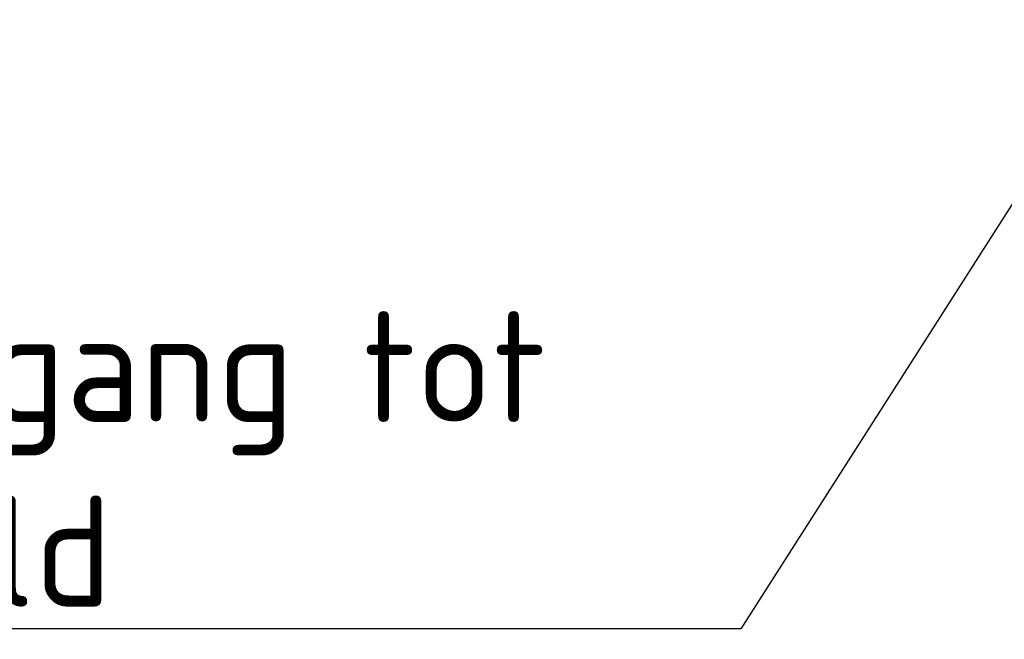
# Model space of a CAD drawing. Header units: metres. Extents: x 199581 to 207779, y 462378 to 466293.
# Tile 44 of 134: x 207402.63 to 207404.85, y 465965.79 to 465967.19. Entities that reach past the tile are written whole.
import ezdxf
from ezdxf import colors
from ezdxf.entities.mleader import LeaderData, LeaderLine
from ezdxf.math import Vec2, Vec3

# ---------------------------------------------------------------- set-up
doc = ezdxf.new("R2010")
doc.units = ezdxf.units.M
doc.layers.add('X-XX-AL-REFERENTIE-T25', color=7, linetype='Continuous', lineweight=25)
doc.styles.add('NLCS-ISO-M100-T25', font='NLCS-ISO.ttf', dxfattribs={"height": 0.25})

msp = doc.modelspace()

# ---------------------------------------------------------------- leaders
at = {"layer": 'X-XX-AL-REFERENTIE-T25'}
ml = msp.add_multileader_mtext('Standard', dxfattribs=at)
ml.set_content('Verondiepen watergang tot \\P20cm onder maaiveld', color=256, style='NLCS-ISO-M100-T25')
ml.set_leader_properties(color=256, linetype='ByLayer', lineweight=-1)
ml.build(insert=Vec2(0, 0))
ml.multileader.update_dxf_attribs({"text_left_attachment_type": 5, "text_right_attachment_type": 5, "dogleg_length": 0.25, "arrow_head_size": 0.25})
ctx = ml.context
ctx.base_point, ctx.char_height, ctx.arrow_head_size, ctx.landing_gap_size, ctx.plane_origin = Vec3(207399.6755, 465965.8145), 0.25, 0.25, 0.09, Vec3(207405.2692, 465967.4903)
ctx.left_attachment, ctx.right_attachment = 5, 5
notes = []
notes.append((ctx, [(1, (1, 1, 0), (207404.2555, 465965.8145), (-1, 0), 0.25, [(0, [(207405.3829, 465967.5814)], 0, [])])]))
ctx.mtext.insert, ctx.mtext.flow_direction = Vec3(207399.7655, 465966.5312), 5
for ctx, leaders in notes:
    for number, flags, end, landing, length, lines in leaders:
        leader = LeaderData()
        leader.index, (leader.has_last_leader_line, leader.has_dogleg_vector, leader.attachment_direction) = number, flags
        leader.last_leader_point, leader.dogleg_vector, leader.dogleg_length = Vec3(end), Vec3(landing), length
        for number, points, colour, breaks in lines:
            line = LeaderLine()
            line.index, line.vertices, line.color, line.breaks = number, Vec3.list(points), colors.encode_raw_color(colour), breaks
            leader.lines.append(line)
        ctx.leaders.append(leader)

doc.saveas('drawing.dxf')
